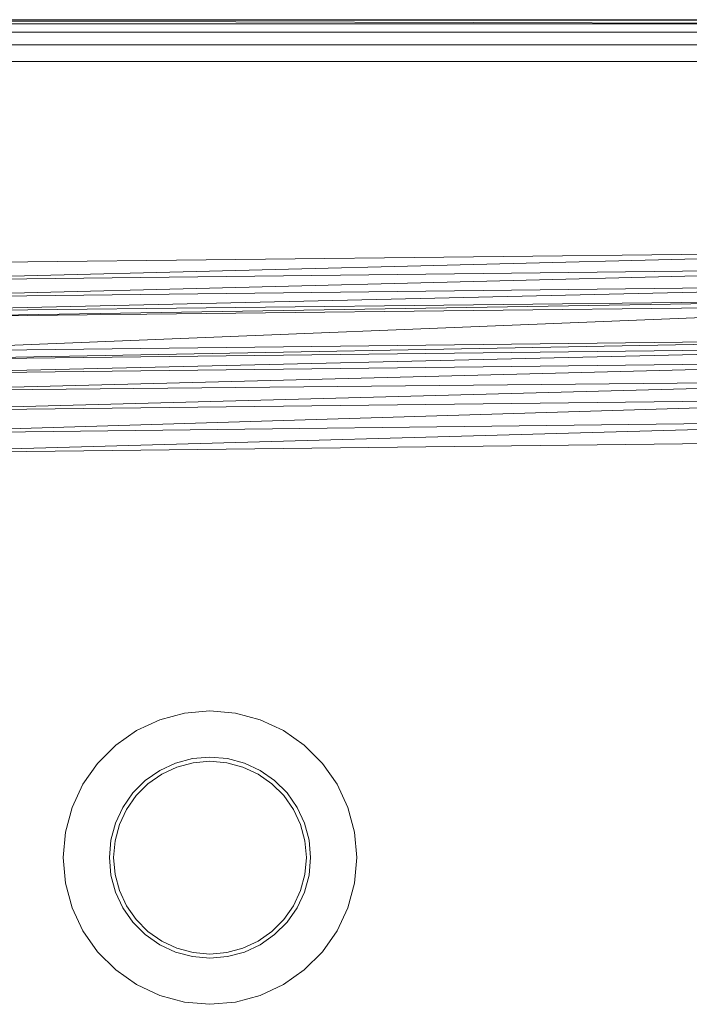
# Model space of a CAD drawing. Header units: metres. Extents: x 391.1 to 427.5, y 12.7 to 29.9.
# Tile 152 of 212: x 408.296 to 408.456, y 23.916 to 24.151. Entities that reach past the tile are written whole.
import ezdxf

# ---------------------------------------------------------------- set-up
doc = ezdxf.new("R2010")
doc.units = ezdxf.units.M
for name, color, linetype, lineweight in [('02_MOBILIARIO', 7, 'Continuous', 18), ('A-WALL-____-MCUT', 7, 'Continuous', 25), ('A-WALL-____-OTLN', 7, 'Continuous', 25)]:
    doc.layers.add(name, color=color, linetype=linetype, lineweight=lineweight)

# ---------------------------------------------------------------- blocks, each defined once
blk = doc.blocks.new('Family - Evans P-1-153476-01_CLI_AIRE_PS1')
at = {"layer": 'A-WALL-____-MCUT', "color": 253, "true_color": 0xaaaaaa}
blk.add_line((6.06326, 0.15), (0, 0.15), dxfattribs=at)
at = {"layer": 'A-WALL-____-OTLN', "color": 253, "true_color": 0xaaaaaa}
blk.add_line((6.06326, 0.15), (0, 0.15), dxfattribs=at)
blk = doc.blocks.new('Family - Plats de dutxa PS-1-153501-01_CLI_AIRE_PS1')
at = {"layer": '02_MOBILIARIO', "color": 253, "true_color": 0xaaaaaa}
for p, q in [((0.81, 0.8), (0.01, 0.8)), ((0.81, 0.8), (0.01, 0.8)), ((0.02, 0.8), (0.51, 0.8)), ((0.02, 0.8), (0.51, 0.8)), ((0.41, 0.8), (0.02, 0.8)), ((0.41, 0.799), (0.02, 0.8)), ((0.41, 0.8), (0.02, 0.8)), ((0.02, 0.8), (0.41, 0.799)), ((0.02, 0.8), (0.41, 0.8)), ((0.41, 0.8), (0.02, 0.8)), ((0.41, 0.799), (0.02, 0.799)), ((0.41, 0.799), (0.02, 0.799)), ((0.51, 0.797), (0.02, 0.797)), ((0.41, 0.797), (0.02, 0.797)), ((0.41, 0.797), (0.02, 0.797)), ((0.41, 0.797), (0.02, 0.797)), ((0.41, 0.794), (0.021, 0.794)), ((0.41, 0.794), (0.021, 0.794)), ((0.41, 0.79), (0.022, 0.79)), ((0.41, 0.79), (0.022, 0.79)), ((0.41, 0.745), (0.11556, 0.74163)), ((0.11556, 0.73758), (0.41, 0.745)), ((0.11556, 0.74163), (0.41, 0.745)), ((0.41, 0.745), (0.11556, 0.73758)), ((0.11556, 0.73758), (0.41, 0.74096)), ((0.41, 0.74096), (0.11556, 0.73354)), ((0.11556, 0.73354), (0.41, 0.74096)), ((0.41, 0.74096), (0.11556, 0.73758)), ((0.11556, 0.73017), (0.41, 0.73691)), ((0.11556, 0.73354), (0.41, 0.73691)), ((0.41, 0.73691), (0.11556, 0.73017)), ((0.41, 0.73691), (0.11556, 0.73354)), ((0.11556, 0.73017), (0.41, 0.73354)), ((0.41, 0.73354), (0.11556, 0.72882)), ((0.11556, 0.72882), (0.41, 0.73354)), ((0.41, 0.73354), (0.11556, 0.73017)), ((0.11556, 0.72882), (0.41, 0.73219)), ((0.41, 0.73219), (0.11556, 0.72882)), ((0.12297, 0.72073), (0.41, 0.73219)), ((0.41, 0.73219), (0.12297, 0.72073)), ((0.12297, 0.71871), (0.41, 0.7241)), ((0.12297, 0.72073), (0.41, 0.7241)), ((0.41, 0.7241), (0.12297, 0.71871)), ((0.41, 0.7241), (0.12297, 0.72073)), ((0.12297, 0.71871), (0.41, 0.72208)), ((0.41, 0.72208), (0.12297, 0.71534)), ((0.12297, 0.71534), (0.41, 0.72208)), ((0.41, 0.72208), (0.12297, 0.71871)), ((0.12297, 0.71129), (0.41, 0.71871)), ((0.12297, 0.71534), (0.41, 0.71871)), ((0.41, 0.71871), (0.12297, 0.71129)), ((0.41, 0.71871), (0.12297, 0.71534)), ((0.12297, 0.70657), (0.41, 0.71418)), ((0.12297, 0.71129), (0.41, 0.71418)), ((0.41, 0.71418), (0.12297, 0.70657)), ((0.41, 0.71418), (0.12297, 0.71129)), ((0.12297, 0.70118), (0.41, 0.70994)), ((0.12297, 0.70657), (0.41, 0.70994)), ((0.41, 0.70994), (0.12297, 0.70118)), ((0.41, 0.70994), (0.12297, 0.70657)), ((0.12297, 0.69646), (0.41, 0.70455)), ((0.12297, 0.70118), (0.41, 0.70455)), ((0.41, 0.70455), (0.12297, 0.69646)), ((0.41, 0.70455), (0.12297, 0.70118)), ((0.12297, 0.69646), (0.41, 0.69983)), ((0.41, 0.69983), (0.12297, 0.69646)), ((0.19803, 0.63293), (0.20392, 0.63451)), ((0.19803, 0.63293), (0.20392, 0.63451)), ((0.20392, 0.63451), (0.21, 0.63504)), ((0.20392, 0.63451), (0.21, 0.63504)), ((0.21, 0.63504), (0.21607, 0.63451)), ((0.21, 0.63504), (0.21607, 0.63451)), ((0.21607, 0.63451), (0.22197, 0.63293)), ((0.21607, 0.63451), (0.22197, 0.63293)), ((0.1925, 0.63035), (0.19803, 0.63293)), ((0.1925, 0.63035), (0.19803, 0.63293)), ((0.22197, 0.63293), (0.2275, 0.63035)), ((0.22197, 0.63293), (0.2275, 0.63035)), ((0.1875, 0.62685), (0.1925, 0.63035)), ((0.1875, 0.62685), (0.1925, 0.63035)), ((0.2275, 0.63035), (0.23249, 0.62685)), ((0.2275, 0.63035), (0.23249, 0.62685)), ((0.18319, 0.62254), (0.1875, 0.62685)), ((0.18319, 0.62254), (0.1875, 0.62685)), ((0.23249, 0.62685), (0.23681, 0.62254)), ((0.23249, 0.62685), (0.23681, 0.62254)), ((0.20583, 0.62368), (0.20179, 0.62259)), ((0.20179, 0.62259), (0.20583, 0.62368)), ((0.20213, 0.62166), (0.206, 0.62269)), ((0.20213, 0.62166), (0.206, 0.62269)), ((0.21, 0.62404), (0.20583, 0.62368)), ((0.20583, 0.62368), (0.21, 0.62404)), ((0.206, 0.62269), (0.21, 0.62304)), ((0.206, 0.62269), (0.21, 0.62304)), ((0.21416, 0.62368), (0.21, 0.62404)), ((0.21, 0.62404), (0.21416, 0.62368)), ((0.21, 0.62304), (0.21399, 0.62269)), ((0.21, 0.62304), (0.21399, 0.62269)), ((0.21399, 0.62269), (0.21786, 0.62166)), ((0.21399, 0.62269), (0.21786, 0.62166)), ((0.21821, 0.62259), (0.21416, 0.62368)), ((0.21416, 0.62368), (0.21821, 0.62259)), ((0.17969, 0.61754), (0.18319, 0.62254)), ((0.17969, 0.61754), (0.18319, 0.62254)), ((0.198, 0.62083), (0.19457, 0.61843)), ((0.19457, 0.61843), (0.198, 0.62083)), ((0.20179, 0.62259), (0.198, 0.62083)), ((0.198, 0.62083), (0.20179, 0.62259)), ((0.1985, 0.61996), (0.20213, 0.62166)), ((0.1985, 0.61996), (0.20213, 0.62166)), ((0.21786, 0.62166), (0.2215, 0.61996)), ((0.21786, 0.62166), (0.2215, 0.61996)), ((0.222, 0.62083), (0.21821, 0.62259)), ((0.21821, 0.62259), (0.222, 0.62083)), ((0.22542, 0.61843), (0.222, 0.62083)), ((0.222, 0.62083), (0.22542, 0.61843)), ((0.23681, 0.62254), (0.24031, 0.61754)), ((0.23681, 0.62254), (0.24031, 0.61754)), ((0.19457, 0.61843), (0.19161, 0.61547)), ((0.19161, 0.61547), (0.19457, 0.61843)), ((0.19521, 0.61766), (0.1985, 0.61996)), ((0.19521, 0.61766), (0.1985, 0.61996)), ((0.2215, 0.61996), (0.22478, 0.61766)), ((0.2215, 0.61996), (0.22478, 0.61766)), ((0.22838, 0.61547), (0.22542, 0.61843)), ((0.22542, 0.61843), (0.22838, 0.61547)), ((0.17711, 0.61201), (0.17969, 0.61754)), ((0.17711, 0.61201), (0.17969, 0.61754)), ((0.19238, 0.61483), (0.19521, 0.61766)), ((0.19238, 0.61483), (0.19521, 0.61766)), ((0.22478, 0.61766), (0.22762, 0.61483)), ((0.22478, 0.61766), (0.22762, 0.61483)), ((0.24031, 0.61754), (0.24289, 0.61201)), ((0.24031, 0.61754), (0.24289, 0.61201)), ((0.19161, 0.61547), (0.18921, 0.61204)), ((0.18921, 0.61204), (0.19161, 0.61547)), ((0.19008, 0.61154), (0.19238, 0.61483)), ((0.19008, 0.61154), (0.19238, 0.61483)), ((0.22762, 0.61483), (0.22992, 0.61154)), ((0.22762, 0.61483), (0.22992, 0.61154)), ((0.23078, 0.61204), (0.22838, 0.61547)), ((0.22838, 0.61547), (0.23078, 0.61204)), ((0.17553, 0.60612), (0.17711, 0.61201)), ((0.17553, 0.60612), (0.17711, 0.61201)), ((0.18921, 0.61204), (0.18744, 0.60825)), ((0.18744, 0.60825), (0.18921, 0.61204)), ((0.18838, 0.60791), (0.19008, 0.61154)), ((0.18838, 0.60791), (0.19008, 0.61154)), ((0.22992, 0.61154), (0.23161, 0.60791)), ((0.22992, 0.61154), (0.23161, 0.60791)), ((0.23255, 0.60825), (0.23078, 0.61204)), ((0.23078, 0.61204), (0.23255, 0.60825)), ((0.24289, 0.61201), (0.24447, 0.60612)), ((0.24289, 0.61201), (0.24447, 0.60612)), ((0.18744, 0.60825), (0.18636, 0.60421)), ((0.18636, 0.60421), (0.18744, 0.60825)), ((0.18735, 0.60404), (0.18838, 0.60791)), ((0.18735, 0.60404), (0.18838, 0.60791)), ((0.23161, 0.60791), (0.23265, 0.60404)), ((0.23161, 0.60791), (0.23265, 0.60404)), ((0.23363, 0.60421), (0.23255, 0.60825)), ((0.23255, 0.60825), (0.23363, 0.60421)), ((0.175, 0.60004), (0.17553, 0.60612)), ((0.175, 0.60004), (0.17553, 0.60612)), ((0.18636, 0.60421), (0.186, 0.60004)), ((0.186, 0.60004), (0.18636, 0.60421)), ((0.187, 0.60004), (0.18735, 0.60404)), ((0.187, 0.60004), (0.18735, 0.60404)), ((0.23265, 0.60404), (0.233, 0.60004)), ((0.23265, 0.60404), (0.233, 0.60004)), ((0.234, 0.60004), (0.23363, 0.60421)), ((0.23363, 0.60421), (0.234, 0.60004)), ((0.24447, 0.60612), (0.245, 0.60004)), ((0.24447, 0.60612), (0.245, 0.60004)), ((0.17553, 0.59396), (0.175, 0.60004)), ((0.17553, 0.59396), (0.175, 0.60004)), ((0.186, 0.60004), (0.18636, 0.59587)), ((0.18636, 0.59587), (0.186, 0.60004)), ((0.18735, 0.59605), (0.187, 0.60004)), ((0.18735, 0.59605), (0.187, 0.60004)), ((0.233, 0.60004), (0.23265, 0.59605)), ((0.233, 0.60004), (0.23265, 0.59605)), ((0.23363, 0.59587), (0.234, 0.60004)), ((0.234, 0.60004), (0.23363, 0.59587)), ((0.245, 0.60004), (0.24447, 0.59396)), ((0.245, 0.60004), (0.24447, 0.59396)), ((0.18636, 0.59587), (0.18744, 0.59183)), ((0.18744, 0.59183), (0.18636, 0.59587)), ((0.18838, 0.59218), (0.18735, 0.59605)), ((0.18838, 0.59218), (0.18735, 0.59605)), ((0.23265, 0.59605), (0.23161, 0.59218)), ((0.23265, 0.59605), (0.23161, 0.59218)), ((0.23255, 0.59183), (0.23363, 0.59587)), ((0.23363, 0.59587), (0.23255, 0.59183)), ((0.17711, 0.58807), (0.17553, 0.59396)), ((0.17711, 0.58807), (0.17553, 0.59396)), ((0.19008, 0.58854), (0.18838, 0.59218)), ((0.19008, 0.58854), (0.18838, 0.59218)), ((0.23161, 0.59218), (0.22992, 0.58854)), ((0.23161, 0.59218), (0.22992, 0.58854)), ((0.24447, 0.59396), (0.24289, 0.58807)), ((0.24447, 0.59396), (0.24289, 0.58807)), ((0.18744, 0.59183), (0.18921, 0.58804)), ((0.18921, 0.58804), (0.18744, 0.59183)), ((0.23078, 0.58804), (0.23255, 0.59183)), ((0.23255, 0.59183), (0.23078, 0.58804)), ((0.17969, 0.58254), (0.17711, 0.58807)), ((0.17969, 0.58254), (0.17711, 0.58807)), ((0.18921, 0.58804), (0.19161, 0.58462)), ((0.19161, 0.58462), (0.18921, 0.58804)), ((0.19238, 0.58526), (0.19008, 0.58854)), ((0.19238, 0.58526), (0.19008, 0.58854)), ((0.22992, 0.58854), (0.22762, 0.58526)), ((0.22992, 0.58854), (0.22762, 0.58526)), ((0.22838, 0.58462), (0.23078, 0.58804)), ((0.23078, 0.58804), (0.22838, 0.58462)), ((0.24289, 0.58807), (0.24031, 0.58254)), ((0.24289, 0.58807), (0.24031, 0.58254)), ((0.19521, 0.58242), (0.19238, 0.58526)), ((0.19521, 0.58242), (0.19238, 0.58526)), ((0.22762, 0.58526), (0.22478, 0.58242)), ((0.22762, 0.58526), (0.22478, 0.58242)), ((0.19161, 0.58462), (0.19457, 0.58166)), ((0.19457, 0.58166), (0.19161, 0.58462)), ((0.22542, 0.58166), (0.22838, 0.58462)), ((0.22838, 0.58462), (0.22542, 0.58166)), ((0.18319, 0.57754), (0.17969, 0.58254)), ((0.18319, 0.57754), (0.17969, 0.58254)), ((0.19457, 0.58166), (0.198, 0.57926)), ((0.198, 0.57926), (0.19457, 0.58166)), ((0.1985, 0.58012), (0.19521, 0.58242)), ((0.1985, 0.58012), (0.19521, 0.58242)), ((0.22478, 0.58242), (0.2215, 0.58012)), ((0.22478, 0.58242), (0.2215, 0.58012)), ((0.222, 0.57926), (0.22542, 0.58166)), ((0.22542, 0.58166), (0.222, 0.57926)), ((0.24031, 0.58254), (0.23681, 0.57754)), ((0.24031, 0.58254), (0.23681, 0.57754)), ((0.198, 0.57926), (0.20179, 0.57749)), ((0.20179, 0.57749), (0.198, 0.57926)), ((0.20213, 0.57843), (0.1985, 0.58012)), ((0.20213, 0.57843), (0.1985, 0.58012)), ((0.206, 0.57739), (0.20213, 0.57843)), ((0.206, 0.57739), (0.20213, 0.57843)), ((0.21786, 0.57843), (0.21399, 0.57739)), ((0.21786, 0.57843), (0.21399, 0.57739)), ((0.2215, 0.58012), (0.21786, 0.57843)), ((0.2215, 0.58012), (0.21786, 0.57843)), ((0.21821, 0.57749), (0.222, 0.57926)), ((0.222, 0.57926), (0.21821, 0.57749)), ((0.1875, 0.57323), (0.18319, 0.57754)), ((0.1875, 0.57323), (0.18319, 0.57754)), ((0.20179, 0.57749), (0.20583, 0.57641)), ((0.20583, 0.57641), (0.20179, 0.57749)), ((0.20583, 0.57641), (0.21, 0.57604)), ((0.21, 0.57604), (0.20583, 0.57641)), ((0.21, 0.57704), (0.206, 0.57739)), ((0.21, 0.57704), (0.206, 0.57739)), ((0.21399, 0.57739), (0.21, 0.57704)), ((0.21399, 0.57739), (0.21, 0.57704)), ((0.21, 0.57604), (0.21416, 0.57641)), ((0.21416, 0.57641), (0.21, 0.57604)), ((0.21416, 0.57641), (0.21821, 0.57749)), ((0.21821, 0.57749), (0.21416, 0.57641)), ((0.23681, 0.57754), (0.23249, 0.57323)), ((0.23681, 0.57754), (0.23249, 0.57323)), ((0.1925, 0.56973), (0.1875, 0.57323)), ((0.1925, 0.56973), (0.1875, 0.57323)), ((0.23249, 0.57323), (0.2275, 0.56973)), ((0.23249, 0.57323), (0.2275, 0.56973)), ((0.19803, 0.56715), (0.1925, 0.56973)), ((0.19803, 0.56715), (0.1925, 0.56973)), ((0.2275, 0.56973), (0.22197, 0.56715)), ((0.2275, 0.56973), (0.22197, 0.56715)), ((0.20392, 0.56557), (0.19803, 0.56715)), ((0.20392, 0.56557), (0.19803, 0.56715)), ((0.22197, 0.56715), (0.21607, 0.56557)), ((0.22197, 0.56715), (0.21607, 0.56557)), ((0.21, 0.56504), (0.20392, 0.56557)), ((0.21, 0.56504), (0.20392, 0.56557)), ((0.21607, 0.56557), (0.21, 0.56504)), ((0.21607, 0.56557), (0.21, 0.56504))]:
    blk.add_line(p, q, dxfattribs=at)
blk = doc.blocks.new('LONDR55-XX_ZZ-ARQ-CAA-M3D-Londres55_ifc-1-01_CLI_AIRE_PS1')
at = {"layer": '02_MOBILIARIO', "color": 253, "lineweight": 18, "true_color": 0xaaaaaa}
blk.add_blockref('Family - Plats de dutxa PS-1-153501-01_CLI_AIRE_PS1', (408.13172, 23.35074), dxfattribs=at)
at = {"layer": 'A-WALL-____-OTLN', "color": 253, "lineweight": 18, "true_color": 0xaaaaaa, "rotation": 180}
blk.add_blockref('Family - Evans P-1-153476-01_CLI_AIRE_PS1', (414.15645, 24.30074), dxfattribs=at)

msp = doc.modelspace()

# ---------------------------------------------------------------- block references
at = {"lineweight": 5}
msp.add_blockref('LONDR55-XX_ZZ-ARQ-CAA-M3D-Londres55_ifc-1-01_CLI_AIRE_PS1', (0, 0), dxfattribs=at)

doc.saveas('drawing.dxf')
